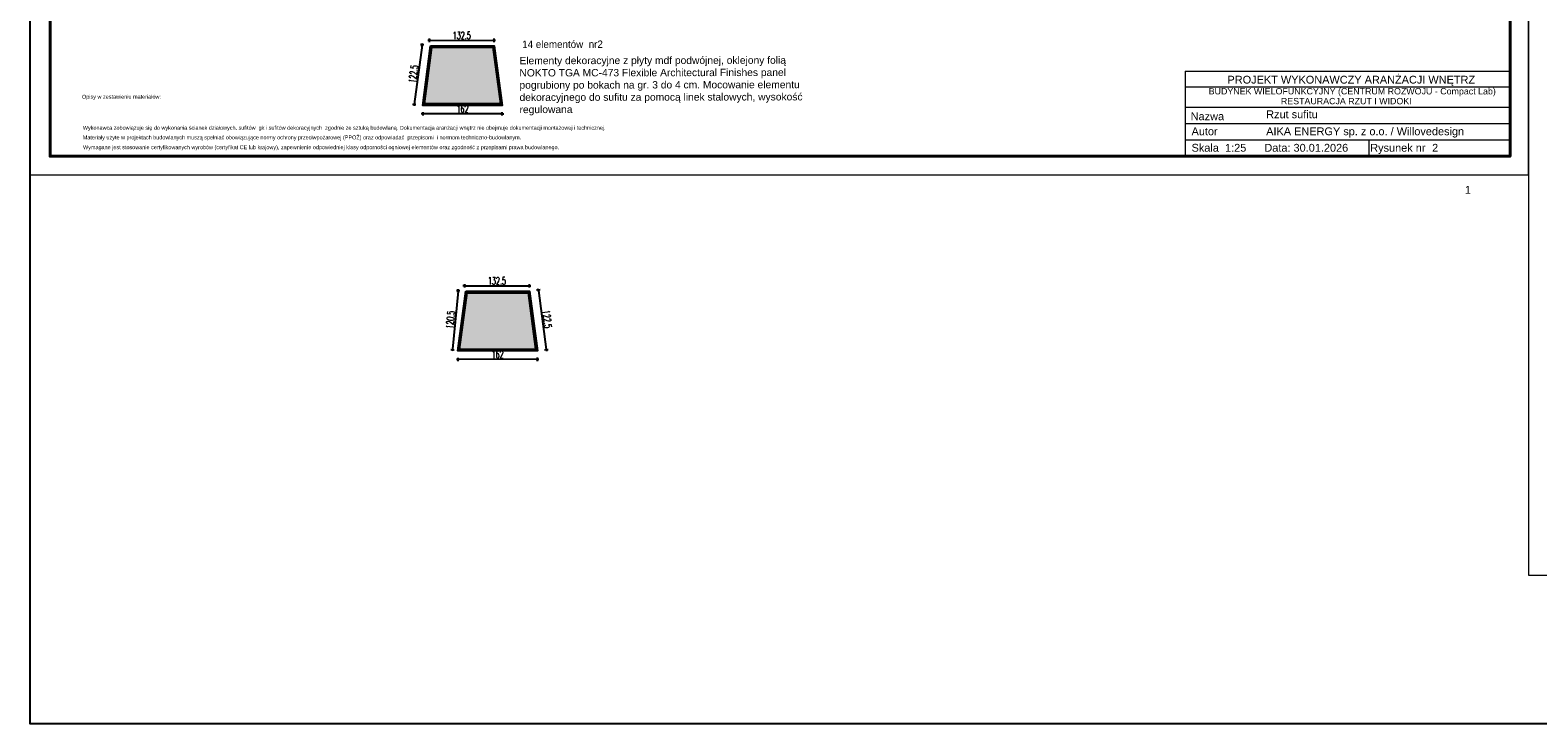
# Model space of a CAD drawing. Header units: centimetres. Extents: x -15121 to 17422, y -60492 to 0.
# Tile 1 of 256: x 642 to 3709, y -32345 to -30933. Entities that reach past the tile are written whole.
import ezdxf
from ezdxf.enums import TextEntityAlignment as Align

# ---------------------------------------------------------------- set-up
doc = ezdxf.new("R2010")
doc.units = ezdxf.units.CM
doc.header["$LTSCALE"] = 60
for name, color, linetype, lineweight in [('A tabelka ogólna 25', 7, 'Continuous', 20), ('Aika Ramka', 5, 'Continuous', 40), ('AIKA tabelka ogólna 25', 7, 'Continuous', 20)]:
    doc.layers.add(name, color=color, linetype=linetype, lineweight=lineweight)
doc.layers.add('Aika Obramowanie', color=7, linetype='Continuous', lineweight=15, plot=False)
for name, color, linetype in [('AIKA sufity podwieszane', 8, 'Continuous'), ('AIKA sufity wymiarowanie', 7, 'Continuous'), ('AIKA trapezy', 8, 'Continuous'), ('AIKA trapezy hacz', 8, 'Continuous'), ('AIKA widokowe', 7, 'Continuous'), ('AIKA wymiarowanie ogólne rzut2', 7, 'Continuous')]:
    doc.layers.add(name, color=color, linetype=linetype)
doc.styles.add('Annotative', font='arial.ttf')
doc.styles.add('wymiar', font='txt.shx', dxfattribs={"width": 0.6})
doc.dimstyles.new('Dwudziestka', dxfattribs={"dimtxt": 7, "dimasz": 0.7, "dimexe": 5, "dimexo": 0, "dimgap": 2.5, "dimtad": 1, "dimtoh": 1, "dimdec": 3, "dimrnd": 0.5, "dimdsep": 46, "dimtxsty": 'wymiar', "dimblk": 'znacznik', "dimcen": 0, "dimdle": 5, "dimse1": 1, "dimse2": 1, "dimclrd": 256, "dimclre": 256, "dimclrt": 256, "dimadec": 0, "dimazin": 0, "dimtfac": 0.4, "dimtdec": 3, "dimtix": 1, "dimtofl": 0, "dimtmove": 2, "dimatfit": 3, "dimldrblk": 'znacznik', "dimfxl": 1, "dimtolj": 1, "dimarcsym": 0})

# ---------------------------------------------------------------- blocks, each defined once
blk = doc.blocks.new('znacznik')
at = {"color": 0}
for points in [[(-4, 0), (4, 0)], [(0, -5), (0, 5)]]:
    blk.add_lwpolyline(points, dxfattribs=at)
at = {"color": 1}
blk.add_lwpolyline([(-2.1, -2.1), (2.1, 2.1)], dxfattribs=at)
blk = doc.blocks.new('*D7288')
at = {"layer": 'AIKA sufity wymiarowanie', "lineweight": -2}
blk.add_line((1673.3, -31603.1), (1512.7, -31603.3), dxfattribs=at)
at = {"layer": 'Defpoints', "color": 0}
for p in [(1512, -31586.1), (1674, -31586), (1512, -31603.3)]:
    blk.add_point(p, dxfattribs=at)
at = {"layer": 'AIKA sufity wymiarowanie', "linetype": 'ByBlock', "lineweight": -2, "xscale": 0.7, "yscale": 0.7, "zscale": 0.7}
for p, rotation in [((1512, -31603.3), 180.0610263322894), ((1674, -31603.1), 0.06102633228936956)]:
    blk.add_blockref('znacznik', p, dxfattribs=dict(at, rotation=rotation))
at = {"layer": 'AIKA sufity wymiarowanie', "insert": (1593, -31593.2), "char_height": 15, "attachment_point": 5, "rotation": 0.061, "style": 'wymiar'}
blk.add_mtext('\\A1;162', dxfattribs=at)
blk = doc.blocks.new('*D7289')
at = {"layer": 'AIKA sufity wymiarowanie', "lineweight": -2}
blk.add_line((1675.8, -31462.8), (1691.9, -31582.9), dxfattribs=at)
at = {"layer": 'Defpoints', "color": 0}
for p in [(1657.6, -31464.5), (1674, -31586), (1692, -31583.5)]:
    blk.add_point(p, dxfattribs=at)
at = {"layer": 'AIKA sufity wymiarowanie', "linetype": 'ByBlock', "lineweight": -2, "xscale": 0.7, "yscale": 0.7, "zscale": 0.7}
for p, rotation in [((1675.7, -31462.1), 97.65566970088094), ((1692, -31583.5), 277.6556697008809)]:
    blk.add_blockref('znacznik', p, dxfattribs=dict(at, rotation=rotation))
at = {"layer": 'AIKA sufity wymiarowanie', "insert": (1693.8, -31521.5), "char_height": 15, "attachment_point": 5, "rotation": 277.6557, "style": 'wymiar'}
blk.add_mtext('\\A1;122.5', dxfattribs=at)
blk = doc.blocks.new('*D7290')
at = {"layer": 'AIKA sufity wymiarowanie', "lineweight": -2}
blk.add_line((1526, -31453.5), (1656.9, -31453.4), dxfattribs=at)
at = {"layer": 'Defpoints', "color": 0}
for p in [(1525.3, -31464.6), (1657.6, -31453.4), (1657.6, -31464.5)]:
    blk.add_point(p, dxfattribs=at)
at = {"layer": 'AIKA sufity wymiarowanie', "linetype": 'ByBlock', "lineweight": -2, "xscale": 0.7, "yscale": 0.7, "zscale": 0.7}
for p, rotation in [((1525.3, -31453.5), 180.0597780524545), ((1657.6, -31453.4), 0.0597780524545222)]:
    blk.add_blockref('znacznik', p, dxfattribs=dict(at, rotation=rotation))
at = {"layer": 'AIKA sufity wymiarowanie', "insert": (1591.4, -31443.4), "char_height": 15, "attachment_point": 5, "rotation": 0.0598, "style": 'wymiar'}
blk.add_mtext('\\A1;132.5', dxfattribs=at)
blk = doc.blocks.new('*D7291')
at = {"layer": 'AIKA sufity wymiarowanie', "lineweight": -2}
blk.add_line((1512.5, -31464.1), (1501.1, -31582.6), dxfattribs=at)
at = {"layer": 'Defpoints', "color": 0}
for p in [(1525.3, -31464.6), (1501.1, -31583.3), (1513.8, -31584.5)]:
    blk.add_point(p, dxfattribs=at)
at = {"layer": 'AIKA sufity wymiarowanie', "linetype": 'ByBlock', "lineweight": -2, "xscale": 0.7, "yscale": 0.7, "zscale": 0.7}
for p, rotation in [((1512.6, -31463.4), 84.51369475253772), ((1501.1, -31583.3), 264.5136947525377)]:
    blk.add_blockref('znacznik', p, dxfattribs=dict(at, rotation=rotation))
at = {"layer": 'AIKA sufity wymiarowanie', "insert": (1496.9, -31522.4), "char_height": 15, "attachment_point": 5, "rotation": 84.5137, "style": 'wymiar'}
blk.add_mtext('\\A1;120.5', dxfattribs=at)
blk = doc.blocks.new('*D7292')
at = {"layer": 'AIKA sufity wymiarowanie', "lineweight": -2}
blk.add_line((1601.8, -31103.5), (1441.2, -31103.7), dxfattribs=at)
at = {"layer": 'Defpoints', "color": 0}
for p in [(1440.5, -31086.5), (1602.5, -31086.4), (1440.5, -31103.7)]:
    blk.add_point(p, dxfattribs=at)
at = {"layer": 'AIKA sufity wymiarowanie', "linetype": 'ByBlock', "lineweight": -2, "xscale": 0.7, "yscale": 0.7, "zscale": 0.7}
for p, rotation in [((1440.5, -31103.7), 180.0610263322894), ((1602.5, -31103.5), 0.06102633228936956)]:
    blk.add_blockref('znacznik', p, dxfattribs=dict(at, rotation=rotation))
at = {"layer": 'AIKA sufity wymiarowanie', "insert": (1521.5, -31093.6), "char_height": 15, "attachment_point": 5, "rotation": 0.061, "style": 'wymiar'}
blk.add_mtext('\\A1;162', dxfattribs=at)
blk = doc.blocks.new('*D7294')
at = {"layer": 'AIKA sufity wymiarowanie', "lineweight": -2}
blk.add_line((1454.5, -30953.9), (1585.4, -30953.8), dxfattribs=at)
at = {"layer": 'Defpoints', "color": 0}
for p in [(1453.9, -30965), (1586.1, -30953.8), (1586.2, -30964.9)]:
    blk.add_point(p, dxfattribs=at)
at = {"layer": 'AIKA sufity wymiarowanie', "linetype": 'ByBlock', "lineweight": -2, "xscale": 0.7, "yscale": 0.7, "zscale": 0.7}
for p, rotation in [((1453.8, -30953.9), 180.0597780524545), ((1586.1, -30953.8), 0.0597780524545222)]:
    blk.add_blockref('znacznik', p, dxfattribs=dict(at, rotation=rotation))
at = {"layer": 'AIKA sufity wymiarowanie', "insert": (1520, -30943.8), "char_height": 15, "attachment_point": 5, "rotation": 0.0598, "style": 'wymiar'}
blk.add_mtext('\\A1;132.5', dxfattribs=at)
blk = doc.blocks.new('*D7296')
at = {"layer": 'AIKA sufity wymiarowanie', "lineweight": -2}
blk.add_line((1439.3, -30963.5), (1423.4, -31083.6), dxfattribs=at)
at = {"layer": 'Defpoints', "color": 0}
for p in [(1456.6, -30965), (1423.4, -31084.3), (1440.5, -31086.5)]:
    blk.add_point(p, dxfattribs=at)
at = {"layer": 'AIKA sufity wymiarowanie', "linetype": 'ByBlock', "lineweight": -2, "xscale": 0.7, "yscale": 0.7, "zscale": 0.7}
for p, rotation in [((1439.4, -30962.8), 82.46638296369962), ((1423.4, -31084.3), 262.4663829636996)]:
    blk.add_blockref('znacznik', p, dxfattribs=dict(at, rotation=rotation))
at = {"layer": 'AIKA sufity wymiarowanie', "insert": (1421.5, -31022.2), "char_height": 15, "attachment_point": 5, "rotation": 82.4664, "style": 'wymiar'}
blk.add_mtext('\\A1;122.5', dxfattribs=at)

msp = doc.modelspace()

# ---------------------------------------------------------------- hatches: boundary and pattern name
at = {"layer": 'AIKA trapezy hacz'}
h = msp.add_hatch(dxfattribs=at)
h.set_pattern_fill('DOTS', color=256, scale=1.08, angle=1.1299945)
h.set_pattern_definition([(1.1299945, (-1821.2512, -2986.2768), (0.8232719, 1.73107227), [0, -1.7145])])
h.paths.add_polyline_path([(1444.1834, -31083.3037), (1598.782, -31083.139), (1583.3235, -30968.1354), (1459.3969, -30968.2674), (1444.1834, -31083.3037)], is_closed=False)
h = msp.add_hatch(dxfattribs=at)
h.set_pattern_fill('DOTS', color=256, scale=1.08, angle=1.1299945)
h.set_pattern_definition([(1.1299945, (-1749.7853, -3485.8741), (0.8232719, 1.73107227), [0, -1.7145])])
h.paths.add_polyline_path([(1515.6492, -31582.901), (1670.2478, -31582.7363), (1654.7893, -31467.7327), (1530.8627, -31467.8647), (1515.6492, -31582.901)], is_closed=False)

# ---------------------------------------------------------------- linework, layer by layer
at = {"layer": 'Aika Obramowanie', "transparency": 33554610}
for points in [[(642.021, -28994.4179), (642.021, -31227.5571), (3690.1709, -31227.5571), (3690.1709, -28994.4179)], [(5923.3101, -28994.4179), (3690.1709, -28994.4179), (3690.1709, -32042.5678), (5923.3101, -32042.5678)]]:
    msp.add_lwpolyline(points, close=True, dxfattribs=at)
at = {"layer": 'Aika Ramka', "transparency": 33554610}
msp.add_lwpolyline([(682.576, -29032.0128), (682.576, -31189.9622), (3652.576, -31189.9622), (3652.576, -29032.0128)], close=True, dxfattribs=at)
at = {"layer": 'AIKA tabelka ogólna 25', "transparency": 33554610}
for p, q in [((2991.2326, -31016.9374), (3652.576, -31016.9374)), ((2991.2326, -31016.9374), (2991.2326, -31190.0758)), ((3652.576, -31016.9374), (3652.576, -31190.0758)), ((2991.2326, -31089.6292), (3652.576, -31089.6292)), ((2991.2326, -31089.6292), (3652.576, -31089.6292)), ((2991.2326, -31123.1114), (3652.576, -31123.1114)), ((2991.2326, -31123.1114), (3652.576, -31123.1114)), ((2991.2326, -31156.5936), (3652.576, -31156.5936)), ((2991.2326, -31156.5936), (3652.576, -31156.5936)), ((3365.4541, -31156.5936), (3365.4541, -31190.0758)), ((2991.2326, -31189.8486), (3652.576, -31189.8486)), ((2991.2326, -31189.8486), (3652.576, -31189.8486))]:
    msp.add_line(p, q, dxfattribs=at)
at = {"layer": 'AIKA tabelka ogólna 25', "linetype": 'ByBlock', "transparency": 33554610}
msp.add_line((2991.5921, -31048.2625), (3652.9355, -31048.2625), dxfattribs=at)
at = {"layer": 'AIKA trapezy', "elevation": 299.4019}
for points in [[(1456.5567, -30965.0304), (1586.1567, -30964.8924), (1602.4861, -31086.3751), (1440.4862, -31086.5476)], [(1457.9768, -30966.6489), (1584.7401, -30966.5139), (1600.634, -31084.757), (1442.3348, -31084.9257)], [(1459.3969, -30968.2674), (1583.3235, -30968.1354), (1598.782, -31083.139), (1444.1834, -31083.3037)], [(1528.0226, -31464.6278), (1657.6225, -31464.4897), (1673.9519, -31585.9724), (1511.952, -31586.1449)], [(1529.4427, -31466.2463), (1656.2059, -31466.1112), (1672.0999, -31584.3544), (1513.8006, -31584.523)], [(1530.8627, -31467.8647), (1654.7893, -31467.7327), (1670.2478, -31582.7363), (1515.6492, -31582.901)]]:
    msp.add_lwpolyline(points, close=True, dxfattribs=at)
at = {"layer": 'AIKA widokowe', "color": 2}
msp.add_lwpolyline([(642.021, -28369.2106), (17422.067, -28369.2106), (17422.067, -32344.9798), (642.021, -32344.9798)], close=True, dxfattribs=at)

# ---------------------------------------------------------------- texts
at = {"layer": 'A tabelka ogólna 25', "transparency": 33554610, "style": 'Annotative'}
for s, height, p in [('Opisy w zestawieniu materiałów: ', 7.954545, (747.5409, -31072.6873)), (' Wykonawca zobowiązuje się do wykonania ścianek działowych, sufitów  gk i sufitów dekoracyjnych  zgodnie ze sztuką budowlaną. Dokumentacja aranżacji wnętrz nie obejmuje dokumentacji montażowej i technicznej.', 7.9545455, (746.0663, -31135.8644)), ('Materiały użyte w projektach budowlanych muszą spełniać obowiązujące normy ochrony przeciwpożarowej (PPOŻ) oraz odpowiadać  przepisomi  i normom techniczno-budowlanym.', 7.9545455, (749.0959, -31155.4502)), ('Wymagane jest stosowanie certyfikowanych wyrobów (certyfikat CE lub krajowy), zapewnienie odpowiedniej klasy odporności ogniowej elementów oraz zgodność z przepisami prawa budowlanego. ', 7.9545455, (749.5833, -31175.4319))]:
    msp.add_text(s, height=height, dxfattribs=at).set_placement(p)
at = {"layer": 'AIKA sufity podwieszane', "color": 7, "style": 'Annotative'}
msp.add_text('2', height=15.9091, dxfattribs=at).set_placement((3493.8426, -31180.499))
at = {"layer": 'AIKA sufity podwieszane', "color": 7, "transparency": 33554610, "width": 602.870373, "attachment_point": 1, "rotation": 0.1061949}
for s, insert, char_height in [('{\\fAR PL UKai CN|b0|i0|c238|p34;14 elementów  nr2}', (1642.871, -30954.5501, 528.3017), 14.920965), ('{\\fAR PL UKai CN|b0|i0|c238|p34;\\P}\\P{\\fArial|b0|i0|c238|p34;Elementy dekoracyjne z płyty mdf podwójnej, oklejony folią  NOKTO TGA MC-473 Flexible Architectural Finishes panel pogrubiony po bokach na gr. 3 do 4 cm. Mocowanie elementu dekoracyjnego do sufitu za pomocą linek stalowych, wysokość regulowana}', (1637.2342, -30937.9345), 14.9209648)]:
    msp.add_mtext(s, dxfattribs=dict(at, insert=insert, char_height=char_height))
at = {"layer": 'AIKA sufity wymiarowanie', "style": 'Annotative'}
msp.add_text('Rzut sufitu', height=15.909091, dxfattribs=at).set_placement((3156.3612, -31112.3605))
at = {"layer": 'AIKA tabelka ogólna 25', "transparency": 33554610, "style": 'Annotative'}
for s, height, p in [('PROJEKT WYKONAWCZY ARANŻACJI WNĘTRZ', 15.909091, (3329.4985, -31026.0156)), ('BUDYNEK WIELOFUNKCYJNY (CENTRUM ROZWOJU - Compact Lab) ', 12.886364, (3333.9353, -31051.0832))]:
    msp.add_text(s, height=height, dxfattribs=at).set_placement(p, align=Align.TOP_CENTER)
for s, height, p in [('RESTAURACJA RZUT I WIDOKI', 12.886364, (3186.2492, -31083.9784)), ('Nazwa ', 15.90909, (3002.7856, -31116.378)), ('Autor', 15.90909, (3004.5244, -31147.0309)), ('AIKA ENERGY sp. z o.o. / Willovedesign', 15.909091, (3156.3612, -31147.0309)), ('Skala ', 15.90909, (3004.5244, -31180.5131)), ('1:25', 15.90909, (3072.7023, -31180.5131)), (' Data: 30.01.2026', 15.909091, (3146.5273, -31180.5131)), (' Rysunek nr ', 15.909091, (3361.804, -31180.5131))]:
    msp.add_text(s, height=height, dxfattribs=at).set_placement(p)
at = {"layer": 'AIKA wymiarowanie ogólne rzut2', "style": 'Annotative'}
for s, height, p in [('Rzut', 15.90909, (3156.3065, -31112.4526)), ('1', 15.9091, (3560.5629, -31266.0879))]:
    msp.add_text(s, height=height, dxfattribs=at).set_placement(p)

# ---------------------------------------------------------------- dimensions: what is measured, and where the dimension line sits
at = {"layer": 'AIKA sufity wymiarowanie', "color": 7}
for p1, p2, distance, picture, middle in [((1453.8504, -30965.0304), (1586.1567, -30964.8924), 11.1261, '*D7294', (1519.9815, -30943.8354)), ((1456.5567, -30965.0304), (1440.4862, -31086.5476), -17.282, '*D7296', (1421.4749, -31022.2121)), ((1602.4861, -31086.3751, 299.4019), (1440.4862, -31086.5476, 299.4019), 17.1576, '*D7292', (1521.4937, -31093.6189, 299.4019)), ((1525.3163, -31464.6278), (1657.6225, -31464.4897), 11.1261, '*D7290', (1591.4474, -31443.4327)), ((1525.3163, -31464.6278), (1513.8006, -31584.523), -12.7899, '*D7291', (1496.873, -31522.3965)), ((1657.6225, -31464.4897), (1673.9519, -31585.9724), 18.2211, '*D7289', (1693.7568, -31521.4715)), ((1673.9519, -31585.9724), (1511.952, -31586.1449), 17.1576, '*D7288', (1592.9596, -31593.2163))]:
    dim = msp.add_aligned_dim(p1=p1, p2=p2, distance=distance, dimstyle='Dwudziestka', override={"dimtxt": 15, "dimtxsty": 'wymiar', "dimldrblk": 'znacznik'}, dxfattribs=at)
    dim.commit()
    dim.dimension.update_dxf_attribs({"geometry": picture, "text_midpoint": middle})

doc.saveas('drawing.dxf')
